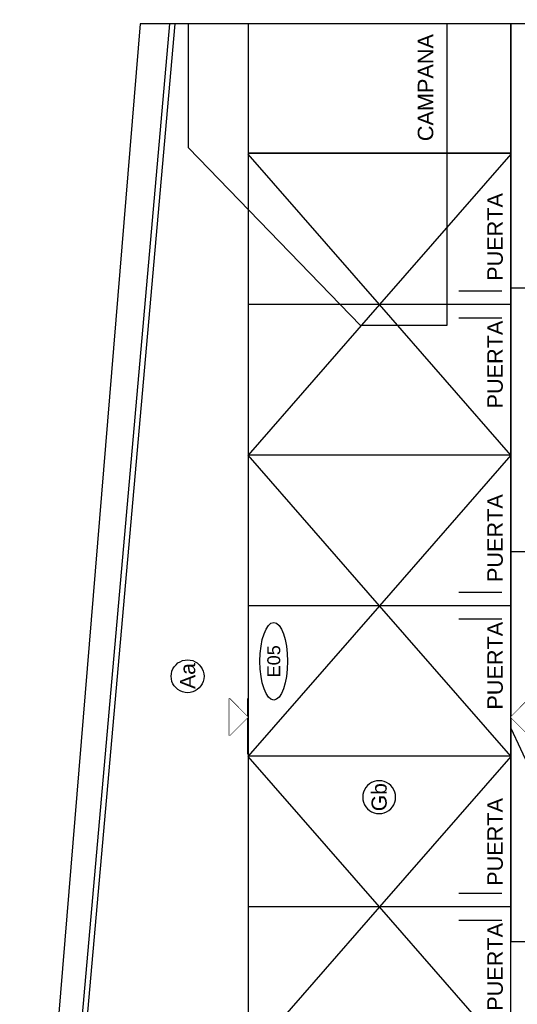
# Model space of a CAD drawing. Header units: millimetres. Extents: x 2889.7 to 2958.5, y 1033.7 to 1094.5.
# Tile 12 of 32: x 2940.7 to 2941.8, y 1039.3 to 1041.6. Entities that reach past the tile are written whole.
import ezdxf
from ezdxf.enums import TextEntityAlignment as Align

# ---------------------------------------------------------------- set-up
doc = ezdxf.new("R2010")
doc.units = ezdxf.units.MM
doc.set_wipeout_variables(frame=1)
for name, color, linetype in [('A-ALBA-0', 9, 'Continuous'), ('A-ALBA-0 @ 20', 9, 'Continuous'), ('A-ALBA-4', 6, 'Continuous'), ('A-ANNO-NIV', 2, 'Continuous'), ('A-ANOT-COTA-PARC', 1, 'Continuous'), ('A-EQPM-SANI', 1, 'Continuous')]:
    doc.layers.add(name, color=color, linetype=linetype)
doc.styles.add('BIS-ANOT', font='swiss.ttf')
doc.styles.add('BIS-COTA', font='swissb.ttf')
doc.styles.add('BIS-TXT', font='swiss.ttf')
doc.styles.add('E5-100', font='micross.ttf')
doc.dimstyles.new('BIS-COTA-NIVE', dxfattribs={"dimscale": 1.8, "dimtxt": 0.0018, "dimasz": 0.0015, "dimexe": 0, "dimexo": 0, "dimgap": 0.0027, "dimtad": 2, "dimtih": 1, "dimtoh": 1, "dimzin": 1, "dimdsep": 46, "dimtxsty": 'BIS-COTA', "dimblk1": 'MARK1', "dimblk2": 'MARK2', "dimsah": 1, "dimcen": 0.0015, "dimclrd": 1, "dimclre": 1, "dimaunit": 1, "dimadec": 0, "dimazin": 0, "dimtfac": 1, "dimtix": 1, "dimtofl": 0, "dimtmove": 2, "dimatfit": 3, "dimldrblk": 'MARK1', "dimfxl": 1, "dimtolj": 1, "dimarcsym": 0})
doc.dimstyles.new('BIS-COTA-PARC', dxfattribs={"dimscale": 0, "dimtxt": 0.0018, "dimasz": 0.001, "dimexe": 0.0015, "dimexo": 0, "dimgap": 0.0005, "dimtad": 1, "dimdec": 0, "dimlfac": 100, "dimzin": 9, "dimdsep": 46, "dimtxsty": 'BIS-COTA', "dimblk": 'OBLIQUE', "dimcen": 2.5, "dimclrd": 256, "dimclre": 251, "dimclrt": 2, "dimadec": 1, "dimazin": 2, "dimtfac": 1, "dimtdec": 0, "dimtix": 1, "dimtmove": 2, "dimatfit": 3, "dimldrblk": 'DOT', "dimfxl": 0.0015, "dimfxlon": 1, "dimtolj": 1, "dimtzin": 0, "dimarcsym": 0})

# ---------------------------------------------------------------- blocks, each defined once
blk = doc.blocks.new('_Oblique')
at = {"color": 0, "linetype": 'ByBlock', "lineweight": -2}
blk.add_line((-0.5, -0.5), (0.5, 0.5), dxfattribs=at)
blk = doc.blocks.new('*D431')
at = {"layer": 'A-ANOT-COTA-PARC', "color": 251, "lineweight": -2, "transparency": 16777216}
for p, q in [((2943.4214, 1041.5786), (2943.4814, 1041.5786)), ((2943.4814, 1038.1786), (2943.4214, 1038.1786))]:
    blk.add_line(p, q, dxfattribs=at)
at = {"layer": 'A-ANOT-COTA-PARC', "lineweight": -2, "transparency": 16777216}
blk.add_line((2943.4514, 1041.5786), (2943.4514, 1038.1786), dxfattribs=at)
at = {"layer": 'A-ANOT-COTA-PARC', "lineweight": -2, "transparency": 16777216, "xscale": 0.02, "yscale": 0.02, "zscale": 0.02}
for p, rotation in [((2943.4514, 1041.5786), 90), ((2943.4514, 1038.1786), 270)]:
    blk.add_blockref('_Oblique', p, dxfattribs=dict(at, rotation=rotation))
at = {"layer": 'A-ANOT-COTA-PARC', "color": 2, "transparency": 16777216, "insert": (2943.4229, 1039.8786), "char_height": 0.036, "attachment_point": 5, "rotation": 90, "style": 'BIS-COTA'}
blk.add_mtext('\\A1;340', dxfattribs=at)
blk = doc.blocks.new('_Dot')
at = {"color": 0, "linetype": 'ByBlock', "lineweight": -2}
blk.add_line((-0.5, 0), (-1, 0), dxfattribs=at)
at = {"color": 0, "linetype": 'ByBlock', "const_width": 0.5}
blk.add_lwpolyline([(-0.25, 0, 1), (0.25, 0, 1)], format="xyb", close=True, dxfattribs=at)
blk = doc.blocks.new('A-ANNO-NOM-2')
blk.add_wipeout([(0, -0.00191), (0.0003, -0.00189), (0.00059, -0.00182), (0.00087, -0.0017), (0.00112, -0.00155), (0.00135, -0.00135), (0.00155, -0.00112), (0.0017, -0.00087), (0.00182, -0.00059), (0.00189, -0.0003), (0.00191, 0), (0.00189, 0.0003), (0.00182, 0.00059), (0.0017, 0.00087), (0.00155, 0.00112), (0.00135, 0.00135), (0.00112, 0.00155), (0.00087, 0.0017), (0.00059, 0.00182), (0.0003, 0.00189), (0, 0.00191), (-0.0003, 0.00189), (-0.00059, 0.00182), (-0.00087, 0.0017), (-0.00112, 0.00155), (-0.00135, 0.00135), (-0.00155, 0.00112), (-0.0017, 0.00087), (-0.00182, 0.00059), (-0.00189, 0.0003), (-0.00191, 0), (-0.00189, -0.0003), (-0.00182, -0.00059), (-0.0017, -0.00087), (-0.00155, -0.00112), (-0.00135, -0.00135), (-0.00112, -0.00155), (-0.00087, -0.0017), (-0.00059, -0.00182), (-0.0003, -0.00189)])
blk.add_lwpolyline([(0, -0.00191), (0.0003, -0.00189), (0.00059, -0.00182), (0.00087, -0.0017), (0.00112, -0.00155), (0.00135, -0.00135), (0.00155, -0.00112), (0.0017, -0.00087), (0.00182, -0.00059), (0.00189, -0.0003), (0.00191, 0), (0.00189, 0.0003), (0.00182, 0.00059), (0.0017, 0.00087), (0.00155, 0.00112), (0.00135, 0.00135), (0.00112, 0.00155), (0.00087, 0.0017), (0.00059, 0.00182), (0.0003, 0.00189), (0, 0.00191), (-0.0003, 0.00189), (-0.00059, 0.00182), (-0.00087, 0.0017), (-0.00112, 0.00155), (-0.00135, 0.00135), (-0.00155, 0.00112), (-0.0017, 0.00087), (-0.00182, 0.00059), (-0.00189, 0.0003), (-0.00191, 0), (-0.00189, -0.0003), (-0.00182, -0.00059), (-0.0017, -0.00087), (-0.00155, -0.00112), (-0.00135, -0.00135), (-0.00112, -0.00155), (-0.00087, -0.0017), (-0.00059, -0.00182), (-0.0003, -0.00189)], close=True)
at = {"color": 1, "linetype": 'Continuous', "style": 'E5-100'}
blk.add_attdef('LETRA', text='', height=0.00175, dxfattribs=at).set_placement((0, 0), align=Align.MIDDLE_CENTER)
blk = doc.blocks.new('*U349')
at = {"color": 0, "linetype": 'Continuous'}
blk.add_line((-0.0043, 0), (0.00215, 0), dxfattribs=at)
at = {"color": 0, "linetype": 'Continuous', "ltscale": 5}
blk.add_lwpolyline([(-0.00215, 0.00215), (0.00215, 0.00215), (0, 0), (-0.00215, 0.00215)], dxfattribs=at)
blk.add_wipeout([(0, 0), (0.00215, 0.00215), (-0.00215, 0.00215)])
blk = doc.blocks.new('*U321')
at = {"color": 0, "linetype": 'Continuous'}
blk.add_line((-0.0043, 0), (0.00215, 0), dxfattribs=at)
at = {"color": 0, "linetype": 'Continuous', "ltscale": 5}
blk.add_lwpolyline([(-0.00215, -0.00215), (0.00215, -0.00215), (0, 0), (-0.00215, -0.00215)], dxfattribs=at)
blk.add_wipeout([(0, 0), (0.00215, -0.00215), (-0.00215, -0.00215)])
blk = doc.blocks.new('*D408')
at = {"layer": 'A-ANNO-NIV', "color": 1, "lineweight": -2, "transparency": 16777216}
for p, q in [((2941.7991, 1039.8827), (2941.7991, 1039.9427)), ((2941.7991, 1039.9427), (2941.8742, 1039.7823)), ((2941.8742, 1039.7823), (2941.8742, 1039.8423))]:
    blk.add_line(p, q, dxfattribs=at)
at = {"layer": 'A-ANNO-NIV', "color": 0, "transparency": 16777216, "insert": (2941.8742, 1039.963), "char_height": 0.036, "attachment_point": 5, "rotation": 90, "style": 'BIS-COTA'}
blk.add_mtext('\\A1;+1.50', dxfattribs=at)
blk = doc.blocks.new('MARK1')
at = {"color": 0}
for p, q in [((1, 0), (-1, 0)), ((0, 1.5), (0, -1.5))]:
    blk.add_line(p, q, dxfattribs=at)
blk.add_lwpolyline([(0.5, 0.5), (-0.5, -0.5)], dxfattribs=at)
blk = doc.blocks.new('MARK2')
at = {"color": 0}
for p, q in [((1, 0), (-1, 0)), ((0, 1.5), (0, -1.5))]:
    blk.add_line(p, q, dxfattribs=at)
blk.add_lwpolyline([(0.5, 0.5), (-0.5, -0.5)], dxfattribs=at)
blk = doc.blocks.new('CCA-PLANI1')
blk.add_wipeout([(0.225, 0), (0.2186, -0.0189), (0.2045, -0.0333), (0.1875, -0.0442), (0.1691, -0.0528), (0.15, -0.0596), (0.1305, -0.0652), (0.1108, -0.0696), (0.0908, -0.0732), (0.0708, -0.0759), (0.0506, -0.078), (0.0304, -0.0793), (0.0101, -0.0799), (-0.0101, -0.0799), (-0.0304, -0.0793), (-0.0506, -0.078), (-0.0708, -0.0759), (-0.0908, -0.0732), (-0.1108, -0.0696), (-0.1305, -0.0652), (-0.15, -0.0596), (-0.1691, -0.0528), (-0.1875, -0.0442), (-0.2045, -0.0333), (-0.2186, -0.0189), (-0.225, 0), (-0.2186, 0.0189), (-0.2045, 0.0333), (-0.1875, 0.0442), (-0.1691, 0.0528), (-0.15, 0.0596), (-0.1305, 0.0652), (-0.1108, 0.0696), (-0.0908, 0.0732), (-0.0708, 0.0759), (-0.0506, 0.078), (-0.0304, 0.0793), (-0.0101, 0.0799), (0.0101, 0.0799), (0.0304, 0.0793), (0.0506, 0.078), (0.0708, 0.0759), (0.0908, 0.0732), (0.1108, 0.0696), (0.1305, 0.0652), (0.15, 0.0596), (0.1691, 0.0528), (0.1875, 0.0442), (0.2045, 0.0333), (0.2186, 0.0189)])
blk.add_ellipse((0, 0), major_axis=(-0.225, 0), ratio=0.355556, start_param=-3.141592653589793, end_param=3.141592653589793)
at = {"color": 2, "style": 'E5-100'}
blk.add_attdef('TIPO', text='', height=0.075, rotation=360, dxfattribs=at).set_placement((0, 0), align=Align.MIDDLE_CENTER)

msp = doc.modelspace()

# ---------------------------------------------------------------- linework, layer by layer
at = {"layer": 'A-ALBA-0'}
for p, q in [((2941.7991, 1041.2785), (2941.7991, 1041.57861)), ((2941.79906, 1041.2785), (2941.79906, 1040.99861)), ((2941.7991, 1040.96611), (2942.3491, 1040.96611)), ((2941.77859, 1040.95795), (2941.67859, 1040.95795)), ((2941.79965, 1040.92674), (2941.18964, 1040.92674)), ((2941.77859, 1040.89553), (2941.67859, 1040.89553)), ((2941.79968, 1040.57683), (2941.18967, 1040.57683)), ((2941.7991, 1040.35361), (2942.3491, 1040.35361)), ((2941.77861, 1040.25837), (2941.67861, 1040.25837)), ((2941.79968, 1040.22716), (2941.18967, 1040.22716)), ((2941.77861, 1040.19595), (2941.67861, 1040.19595)), ((2941.77864, 1039.55879), (2941.67864, 1039.55879)), ((2941.7997, 1039.52758), (2941.18969, 1039.52758)), ((2941.77864, 1039.49637), (2941.67864, 1039.49637))]:
    msp.add_line(p, q, dxfattribs=at)
for points in [[(2941.65067, 1041.57861), (2941.65067, 1040.87861), (2941.45067, 1040.87861), (2941.05067, 1041.29118), (2941.05067, 1041.57861)], [(2941.79961, 1041.27641), (2941.49465, 1040.92674), (2941.1896, 1041.27641)], [(2941.79961, 1040.57707), (2941.49465, 1040.92674), (2941.1896, 1040.57707)], [(2941.79963, 1040.57683), (2941.49467, 1040.22716), (2941.18963, 1040.57683)], [(2941.79966, 1039.17791), (2941.4947, 1039.52758), (2941.18965, 1039.17791)]]:
    msp.add_lwpolyline(points, dxfattribs=at)
for points in [[(2941.18957, 1041.57861), (2941.18958, 1041.27861), (2941.7991, 1041.27861), (2941.7991, 1041.57861)], [(2942.3491, 1038.17861), (2941.7991, 1038.17861), (2941.7991, 1039.44761), (2942.3491, 1039.44761)]]:
    msp.add_lwpolyline(points, close=True, dxfattribs=at)
at = {"layer": 'A-EQPM-SANI'}
for points in [[(2940.6591, 1038.17861), (2943.2991, 1038.17861), (2943.2991, 1041.57861), (2940.9391, 1041.57861)], [(2942.3491, 1041.57861), (2941.7991, 1041.57861), (2941.7991, 1039.44761), (2942.3491, 1039.44761)]]:
    msp.add_lwpolyline(points, close=True, dxfattribs=at)

# ---------------------------------------------------------------- texts
at = {"layer": 'A-ALBA-0', "char_height": 0.036, "attachment_point": 1, "rotation": 90, "style": 'BIS-TXT'}
for s, insert in [('CAMPANA', (2941.58331, 1041.30649)), ('PUERTA', (2941.74465, 1040.98191)), ('PUERTA', (2941.74462, 1040.68554)), ('PUERTA', (2941.74467, 1040.28233)), ('PUERTA', (2941.74465, 1039.98596)), ('PUERTA', (2941.74467, 1039.57663)), ('PUERTA', (2941.74467, 1039.28638))]:
    msp.add_mtext_dynamic_manual_height_columns(s, width=0.6059921, gutter_width=0.025, heights=[0], dxfattribs=dict(at, insert=insert))

# ---------------------------------------------------------------- dimensions: what is measured, and where the dimension line sits
at = {"layer": 'A-ANOT-COTA-PARC'}
dim = msp.add_linear_dim(base=(2943.45143, 1038.17862, 0.00045), p1=(2941.08741, 1041.57862, 0.00045), p2=(2944.07227, 1038.17862, 0.00045), angle=270, dimstyle='BIS-COTA-PARC', override={"dimscale": 0, "dimtix": 1, "dimtofl": 1, "dimtmove": 2, "dimatfit": 3}, dxfattribs=at)
dim.commit()
dim.dimension.update_dxf_attribs({"geometry": '*D431', "text_midpoint": (2943.42293, 1039.87862, 0.00045)})

# ---------------------------------------------------------------- next in the draw order: block references
at = {"layer": 'A-ALBA-0 @ 20'}
ref = msp.add_blockref('A-ANNO-NOM-2', (2941.04902, 1040.06331), dxfattribs=dict(at, xscale=-20, yscale=20, zscale=20, rotation=89.99999999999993))
ref.add_attrib('LETRA', 'Aa', dxfattribs={"layer": '0', "color": 1, "linetype": 'Continuous', "height": 0.035, "rotation": 90, "style": 'BIS-ANOT'}).set_placement((2941.04902, 1040.064), align=Align.MIDDLE_CENTER)
at = {"layer": 'A-ALBA-0 @ 20', "xscale": 20, "yscale": 20, "zscale": 20, "rotation": 89.99999999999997}
for name, p in [('*U349', (2941.18909, 1039.96866)), ('*U321', (2941.7991, 1039.96861))]:
    msp.add_blockref(name, p, dxfattribs=at)

# ---------------------------------------------------------------- next in the draw order: linework, layer by layer
at = {"layer": 'A-ALBA-0'}
msp.add_line((2941.79969, 1039.87758), (2941.18968, 1039.87758), dxfattribs=at)
msp.add_lwpolyline([(2941.79963, 1041.27861), (2941.18962, 1041.27861), (2941.18972, 1038.47883), (2941.79963, 1038.47883)], close=True, dxfattribs=at)
at = {"layer": 'A-ALBA-4'}
for points in [[(2941.00705, 1041.57861), (2940.70705, 1038.17861)], [(2941.0191, 1041.57861), (2940.7191, 1038.17861)]]:
    msp.add_lwpolyline(points, dxfattribs=at)

# ---------------------------------------------------------------- next in the draw order: dimensions: what is measured, and where the dimension line sits
at = {"layer": 'A-ANNO-NIV'}
dim = msp.add_ordinate_dim(feature_location=(2941.7991, 1039.88269, -0.00045), offset=(0.07515, -0.04037), dtype=0, origin=(2943.29912, 1041.57861, -0.00045), dimstyle='BIS-COTA-NIVE', override={"dimscale": 0, "dimpost": '+<>', "dimtix": 1, "dimtofl": 0, "dimtmove": 2, "dimatfit": 3}, dxfattribs=at)
dim.commit()
dim.dimension.update_dxf_attribs({"geometry": '*D408', "text_midpoint": (2941.87425, 1039.96297, -0.00045), "text_rotation": 180})

# ---------------------------------------------------------------- next in the draw order: block references
at = {"layer": 'A-ALBA-0 @ 20', "xscale": 0.400175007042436, "yscale": 0.400175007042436, "zscale": 0.400175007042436, "rotation": 89.99999999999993}
msp.add_blockref('CCA-PLANI1', (2941.24897, 1040.09821), dxfattribs=at).add_auto_attribs({'TIPO': 'E05'})
at = {"layer": 'A-ALBA-0 @ 20'}
ref = msp.add_blockref('A-ANNO-NOM-2', (2941.49361, 1039.78254), dxfattribs=dict(at, xscale=20, yscale=20, zscale=20, rotation=89.99999999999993))
ref.add_attrib('LETRA', 'Gb', dxfattribs={"layer": '0', "color": 1, "linetype": 'Continuous', "height": 0.035, "rotation": 90, "style": 'BIS-ANOT'}).set_placement((2941.49361, 1039.78254), align=Align.MIDDLE_CENTER)

# ---------------------------------------------------------------- next in the draw order: linework, layer by layer
at = {"layer": 'A-ALBA-0'}
for points in [[(2941.79963, 1039.87749), (2941.49467, 1040.22716), (2941.18963, 1039.87749)], [(2941.79966, 1039.87725), (2941.4947, 1039.52758), (2941.18965, 1039.87725)]]:
    msp.add_lwpolyline(points, dxfattribs=at)

doc.saveas('drawing.dxf')
